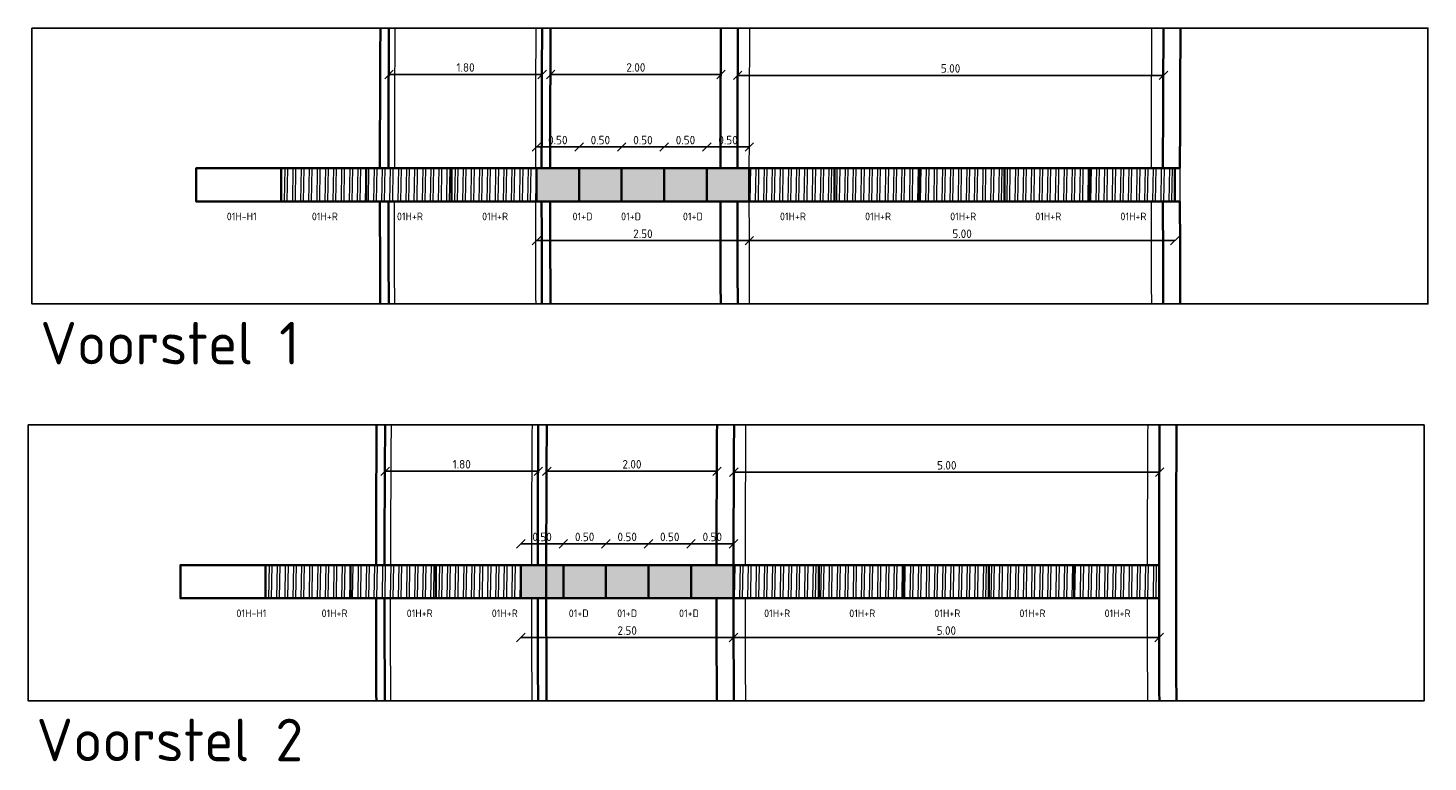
# Model space of a CAD drawing. Header units: metres. Extents: x 2158 to 2361, y 3646 to 3696.
# Tile 43 of 44: x 2344 to 2360, y 3678 to 3687. Entities that reach past the tile are written whole.
import ezdxf

# ---------------------------------------------------------------- set-up
doc = ezdxf.new("R2010")
doc.units = ezdxf.units.M
doc.header["$LTSCALE"] = 5
doc.linetypes.add('ACAD_ISO04W100', pattern=[30, 24, -3, 0, -3])
doc.linetypes.add('ACAD_ISO08W100', pattern=[36, 24, -3, 6, -3])
for name, color, linetype, lineweight in [('N-WE-RI-HWA_GOOT_LIJNGOOT-G gesloten', 1, 'Continuous', 35), ('N-WE-RI-HWA_GOOT_LIJNGOOT-rooster-V', 253, 'Continuous', 18), ('N-WE-RI-HWA_GOOT_LIJNGOOT-V gesloten', 253, 'Continuous', 18), ('N-WE-RI-HWA_GOOT_ROOSTERGOOT-T18', 10, 'Continuous', 18), ('N-WE-VH-KANTOPSLUITING-G', 3, 'Continuous', 35), ('N-WE-VH-KANTVERHARDING_BSS_LANGS_BAND_DUBBELE_STREKLAAG-G', 10, 'ACAD_ISO08W100', 18), ('N-WE-VH-KANTVERHARDING_SBS_A_ENKELE_STREKLAAG-G', 10, 'ACAD_ISO04W100', 13)]:
    doc.layers.add(name, color=color, linetype=linetype, lineweight=lineweight)
doc.layers.add('TM00_MAATVOERING', color=1, linetype='Continuous')
doc.styles.add('NLCS-ISO', font='NLCS-ISO.ttf')
doc.styles.add('NLCS-ISO-M50-T18', font='NLCS-ISO.ttf', dxfattribs={"height": 0.09})
doc.dimstyles.new('NLCS RODOR-DIM-050', dxfattribs={"dimscale": 0.05, "dimtxt": 2, "dimasz": 2, "dimexe": 1.25, "dimexo": 0.625, "dimtad": 1, "dimzin": 1, "dimdsep": 46, "dimtxsty": 'NLCS-ISO', "dimblk": 'OBLIQUE', "dimcen": 0, "dimse1": 1, "dimse2": 1, "dimclrd": 256, "dimclre": 1, "dimclrt": 256, "dimadec": 0, "dimazin": 0, "dimtfac": 1, "dimtmove": 2, "dimatfit": 3, "dimfxl": 1, "dimtolj": 1, "dimtzin": 0, "dimlwd": -1, "dimlwe": -1, "dimarcsym": 0})
pattern_1 = [(88.993762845, (-5430.38144, -488505.631765), (-0.095235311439, 0.001672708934), []), (88.993762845, (-5430.34913, -488505.60058), (-0.095235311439, 0.001672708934), [])]
pattern_2 = [(88.993762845, (-5430.56652, -488510.29301), (-0.095235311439, 0.001672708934), []), (88.993762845, (-5430.53422, -488510.26182), (-0.095235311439, 0.001672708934), [])]

# ---------------------------------------------------------------- blocks, each defined once
blk = doc.blocks.new('_Oblique')
at = {"color": 0, "linetype": 'ByBlock', "lineweight": -2}
blk.add_line((-0.5, -0.5), (0.5, 0.5), dxfattribs=at)
blk = doc.blocks.new('*D71')
at = {"layer": 'Defpoints', "color": 0, "transparency": 16777216}
for p in [(2349.977, 3686.605), (2351.978, 3686.605), (2351.978, 3686.06)]:
    blk.add_point(p, dxfattribs=at)
at = {"layer": 'TM00_MAATVOERING', "transparency": 16777216}
blk.add_line((2349.977, 3686.06), (2351.978, 3686.06), dxfattribs=at)
at = {"layer": 'TM00_MAATVOERING', "transparency": 16777216, "xscale": 0.1, "yscale": 0.1, "zscale": 0.1, "rotation": 180}
blk.add_blockref('_Oblique', (2349.977, 3686.06), dxfattribs=at)
at = {"layer": 'TM00_MAATVOERING', "transparency": 16777216, "xscale": 0.1, "yscale": 0.1, "zscale": 0.1}
blk.add_blockref('_Oblique', (2351.978, 3686.06), dxfattribs=at)
at = {"layer": 'TM00_MAATVOERING', "transparency": 16777216, "insert": (2350.978, 3686.142), "char_height": 0.1, "attachment_point": 5, "style": 'NLCS-ISO'}
blk.add_mtext('\\A1;2.00', dxfattribs=at)
blk = doc.blocks.new('*D70')
at = {"layer": 'Defpoints', "color": 0, "transparency": 16777216}
for p in [(2352.174, 3686.594), (2357.178, 3686.605), (2357.178, 3686.049)]:
    blk.add_point(p, dxfattribs=at)
at = {"layer": 'TM00_MAATVOERING', "transparency": 16777216}
blk.add_line((2352.174, 3686.049), (2357.178, 3686.049), dxfattribs=at)
at = {"layer": 'TM00_MAATVOERING', "transparency": 16777216, "xscale": 0.1, "yscale": 0.1, "zscale": 0.1, "rotation": 180}
blk.add_blockref('_Oblique', (2352.174, 3686.049), dxfattribs=at)
at = {"layer": 'TM00_MAATVOERING', "transparency": 16777216, "xscale": 0.1, "yscale": 0.1, "zscale": 0.1}
blk.add_blockref('_Oblique', (2357.178, 3686.049), dxfattribs=at)
at = {"layer": 'TM00_MAATVOERING', "transparency": 16777216, "insert": (2354.676, 3686.131), "char_height": 0.1, "attachment_point": 5, "style": 'NLCS-ISO'}
blk.add_mtext('\\A1;5.00', dxfattribs=at)
blk = doc.blocks.new('*D72')
at = {"layer": 'Defpoints', "color": 0, "transparency": 16777216}
for p in [(2349.932, 3681.944), (2351.932, 3681.944), (2351.932, 3681.399)]:
    blk.add_point(p, dxfattribs=at)
at = {"layer": 'TM00_MAATVOERING', "transparency": 16777216}
blk.add_line((2349.932, 3681.399), (2351.932, 3681.399), dxfattribs=at)
at = {"layer": 'TM00_MAATVOERING', "transparency": 16777216, "xscale": 0.1, "yscale": 0.1, "zscale": 0.1, "rotation": 180}
blk.add_blockref('_Oblique', (2349.932, 3681.399), dxfattribs=at)
at = {"layer": 'TM00_MAATVOERING', "transparency": 16777216, "xscale": 0.1, "yscale": 0.1, "zscale": 0.1}
blk.add_blockref('_Oblique', (2351.932, 3681.399), dxfattribs=at)
at = {"layer": 'TM00_MAATVOERING', "transparency": 16777216, "insert": (2350.932, 3681.481), "char_height": 0.1, "attachment_point": 5, "style": 'NLCS-ISO'}
blk.add_mtext('\\A1;2.00', dxfattribs=at)
blk = doc.blocks.new('*D73')
at = {"layer": 'Defpoints', "color": 0, "transparency": 16777216}
for p in [(2352.129, 3681.933), (2357.132, 3681.944), (2357.132, 3681.388)]:
    blk.add_point(p, dxfattribs=at)
at = {"layer": 'TM00_MAATVOERING', "transparency": 16777216}
blk.add_line((2352.129, 3681.388), (2357.132, 3681.388), dxfattribs=at)
at = {"layer": 'TM00_MAATVOERING', "transparency": 16777216, "xscale": 0.1, "yscale": 0.1, "zscale": 0.1, "rotation": 180}
blk.add_blockref('_Oblique', (2352.129, 3681.388), dxfattribs=at)
at = {"layer": 'TM00_MAATVOERING', "transparency": 16777216, "xscale": 0.1, "yscale": 0.1, "zscale": 0.1}
blk.add_blockref('_Oblique', (2357.132, 3681.388), dxfattribs=at)
at = {"layer": 'TM00_MAATVOERING', "transparency": 16777216, "insert": (2354.631, 3681.469), "char_height": 0.1, "attachment_point": 5, "style": 'NLCS-ISO'}
blk.add_mtext('\\A1;5.00', dxfattribs=at)
blk = doc.blocks.new('*D75')
at = {"layer": 'Defpoints', "color": 0, "transparency": 16777216}
for p in [(2348.077, 3686.605), (2349.877, 3686.49), (2349.877, 3686.06)]:
    blk.add_point(p, dxfattribs=at)
at = {"layer": 'TM00_MAATVOERING', "transparency": 16777216}
blk.add_line((2348.077, 3686.06), (2349.877, 3686.06), dxfattribs=at)
at = {"layer": 'TM00_MAATVOERING', "transparency": 16777216, "xscale": 0.1, "yscale": 0.1, "zscale": 0.1, "rotation": 180}
blk.add_blockref('_Oblique', (2348.077, 3686.06), dxfattribs=at)
at = {"layer": 'TM00_MAATVOERING', "transparency": 16777216, "xscale": 0.1, "yscale": 0.1, "zscale": 0.1}
blk.add_blockref('_Oblique', (2349.877, 3686.06), dxfattribs=at)
at = {"layer": 'TM00_MAATVOERING', "transparency": 16777216, "insert": (2348.977, 3686.142), "char_height": 0.1, "attachment_point": 5, "style": 'NLCS-ISO'}
blk.add_mtext('\\A1;1.80', dxfattribs=at)
blk = doc.blocks.new('*D76')
at = {"layer": 'Defpoints', "color": 0, "transparency": 16777216}
for p in [(2348.032, 3681.944), (2349.832, 3681.829), (2349.832, 3681.399)]:
    blk.add_point(p, dxfattribs=at)
at = {"layer": 'TM00_MAATVOERING', "transparency": 16777216}
blk.add_line((2348.032, 3681.399), (2349.832, 3681.399), dxfattribs=at)
at = {"layer": 'TM00_MAATVOERING', "transparency": 16777216, "xscale": 0.1, "yscale": 0.1, "zscale": 0.1, "rotation": 180}
blk.add_blockref('_Oblique', (2348.032, 3681.399), dxfattribs=at)
at = {"layer": 'TM00_MAATVOERING', "transparency": 16777216, "xscale": 0.1, "yscale": 0.1, "zscale": 0.1}
blk.add_blockref('_Oblique', (2349.832, 3681.399), dxfattribs=at)
at = {"layer": 'TM00_MAATVOERING', "transparency": 16777216, "insert": (2348.932, 3681.481), "char_height": 0.1, "attachment_point": 5, "style": 'NLCS-ISO'}
blk.add_mtext('\\A1;1.80', dxfattribs=at)
blk = doc.blocks.new('*D79')
at = {"layer": 'Defpoints', "color": 0, "transparency": 16777216}
for p in [(2349.811, 3684.568), (2352.311, 3684.568), (2352.311, 3684.108)]:
    blk.add_point(p, dxfattribs=at)
at = {"layer": 'TM00_MAATVOERING', "transparency": 16777216}
blk.add_line((2349.811, 3684.108), (2352.311, 3684.108), dxfattribs=at)
at = {"layer": 'TM00_MAATVOERING', "transparency": 16777216, "xscale": 0.1, "yscale": 0.1, "zscale": 0.1, "rotation": 180}
blk.add_blockref('_Oblique', (2349.811, 3684.108), dxfattribs=at)
at = {"layer": 'TM00_MAATVOERING', "transparency": 16777216, "xscale": 0.1, "yscale": 0.1, "zscale": 0.1}
blk.add_blockref('_Oblique', (2352.311, 3684.108), dxfattribs=at)
at = {"layer": 'TM00_MAATVOERING', "transparency": 16777216, "insert": (2351.061, 3684.189), "char_height": 0.1, "attachment_point": 5, "style": 'NLCS-ISO'}
blk.add_mtext('\\A1;2.50', dxfattribs=at)
blk = doc.blocks.new('*D80')
at = {"layer": 'Defpoints', "color": 0, "transparency": 16777216}
for p in [(2352.311, 3684.568), (2357.311, 3684.568), (2357.311, 3684.108)]:
    blk.add_point(p, dxfattribs=at)
at = {"layer": 'TM00_MAATVOERING', "transparency": 16777216}
blk.add_line((2352.311, 3684.108), (2357.311, 3684.108), dxfattribs=at)
at = {"layer": 'TM00_MAATVOERING', "transparency": 16777216, "xscale": 0.1, "yscale": 0.1, "zscale": 0.1, "rotation": 180}
blk.add_blockref('_Oblique', (2352.311, 3684.108), dxfattribs=at)
at = {"layer": 'TM00_MAATVOERING', "transparency": 16777216, "xscale": 0.1, "yscale": 0.1, "zscale": 0.1}
blk.add_blockref('_Oblique', (2357.311, 3684.108), dxfattribs=at)
at = {"layer": 'TM00_MAATVOERING', "transparency": 16777216, "insert": (2354.811, 3684.189), "char_height": 0.1, "attachment_point": 5, "style": 'NLCS-ISO'}
blk.add_mtext('\\A1;5.00', dxfattribs=at)
blk = doc.blocks.new('*D81')
at = {"layer": 'Defpoints', "color": 0, "transparency": 16777216}
for p in [(2349.626, 3679.907), (2352.126, 3679.907), (2352.126, 3679.447)]:
    blk.add_point(p, dxfattribs=at)
at = {"layer": 'TM00_MAATVOERING', "transparency": 16777216}
blk.add_line((2349.626, 3679.447), (2352.126, 3679.447), dxfattribs=at)
at = {"layer": 'TM00_MAATVOERING', "transparency": 16777216, "xscale": 0.1, "yscale": 0.1, "zscale": 0.1, "rotation": 180}
blk.add_blockref('_Oblique', (2349.626, 3679.447), dxfattribs=at)
at = {"layer": 'TM00_MAATVOERING', "transparency": 16777216, "xscale": 0.1, "yscale": 0.1, "zscale": 0.1}
blk.add_blockref('_Oblique', (2352.126, 3679.447), dxfattribs=at)
at = {"layer": 'TM00_MAATVOERING', "transparency": 16777216, "insert": (2350.876, 3679.528), "char_height": 0.1, "attachment_point": 5, "style": 'NLCS-ISO'}
blk.add_mtext('\\A1;2.50', dxfattribs=at)
blk = doc.blocks.new('*D82')
at = {"layer": 'Defpoints', "color": 0, "transparency": 16777216}
for p in [(2352.126, 3679.907), (2357.126, 3679.907), (2357.126, 3679.447)]:
    blk.add_point(p, dxfattribs=at)
at = {"layer": 'TM00_MAATVOERING', "transparency": 16777216}
blk.add_line((2352.126, 3679.447), (2357.126, 3679.447), dxfattribs=at)
at = {"layer": 'TM00_MAATVOERING', "transparency": 16777216, "xscale": 0.1, "yscale": 0.1, "zscale": 0.1, "rotation": 180}
blk.add_blockref('_Oblique', (2352.126, 3679.447), dxfattribs=at)
at = {"layer": 'TM00_MAATVOERING', "transparency": 16777216, "xscale": 0.1, "yscale": 0.1, "zscale": 0.1}
blk.add_blockref('_Oblique', (2357.126, 3679.447), dxfattribs=at)
at = {"layer": 'TM00_MAATVOERING', "transparency": 16777216, "insert": (2354.626, 3679.528), "char_height": 0.1, "attachment_point": 5, "style": 'NLCS-ISO'}
blk.add_mtext('\\A1;5.00', dxfattribs=at)
blk = doc.blocks.new('*D96')
at = {"layer": 'Defpoints', "color": 0, "transparency": 16777216}
for p in [(2352.311, 3685.208), (2351.811, 3684.958), (2352.311, 3684.958)]:
    blk.add_point(p, dxfattribs=at)
at = {"layer": 'TM00_MAATVOERING', "transparency": 16777216}
blk.add_line((2351.811, 3685.208), (2352.311, 3685.208), dxfattribs=at)
at = {"layer": 'TM00_MAATVOERING', "transparency": 16777216, "xscale": 0.1, "yscale": 0.1, "zscale": 0.1, "rotation": 180}
blk.add_blockref('_Oblique', (2351.811, 3685.208), dxfattribs=at)
at = {"layer": 'TM00_MAATVOERING', "transparency": 16777216, "xscale": 0.1, "yscale": 0.1, "zscale": 0.1}
blk.add_blockref('_Oblique', (2352.311, 3685.208), dxfattribs=at)
at = {"layer": 'TM00_MAATVOERING', "transparency": 16777216, "insert": (2352.061, 3685.289), "char_height": 0.1, "attachment_point": 5, "style": 'NLCS-ISO'}
blk.add_mtext('\\A1;0.50', dxfattribs=at)
blk = doc.blocks.new('*D97')
at = {"layer": 'Defpoints', "color": 0, "transparency": 16777216}
for p in [(2351.811, 3685.208), (2351.311, 3684.958), (2351.811, 3684.958)]:
    blk.add_point(p, dxfattribs=at)
at = {"layer": 'TM00_MAATVOERING', "transparency": 16777216}
blk.add_line((2351.311, 3685.208), (2351.811, 3685.208), dxfattribs=at)
at = {"layer": 'TM00_MAATVOERING', "transparency": 16777216, "xscale": 0.1, "yscale": 0.1, "zscale": 0.1, "rotation": 180}
blk.add_blockref('_Oblique', (2351.311, 3685.208), dxfattribs=at)
at = {"layer": 'TM00_MAATVOERING', "transparency": 16777216, "xscale": 0.1, "yscale": 0.1, "zscale": 0.1}
blk.add_blockref('_Oblique', (2351.811, 3685.208), dxfattribs=at)
at = {"layer": 'TM00_MAATVOERING', "transparency": 16777216, "insert": (2351.561, 3685.289), "char_height": 0.1, "attachment_point": 5, "style": 'NLCS-ISO'}
blk.add_mtext('\\A1;0.50', dxfattribs=at)
blk = doc.blocks.new('*D98')
at = {"layer": 'Defpoints', "color": 0, "transparency": 16777216}
for p in [(2351.311, 3685.208), (2350.811, 3684.958), (2351.311, 3684.958)]:
    blk.add_point(p, dxfattribs=at)
at = {"layer": 'TM00_MAATVOERING', "transparency": 16777216}
blk.add_line((2350.811, 3685.208), (2351.311, 3685.208), dxfattribs=at)
at = {"layer": 'TM00_MAATVOERING', "transparency": 16777216, "xscale": 0.1, "yscale": 0.1, "zscale": 0.1, "rotation": 180}
blk.add_blockref('_Oblique', (2350.811, 3685.208), dxfattribs=at)
at = {"layer": 'TM00_MAATVOERING', "transparency": 16777216, "xscale": 0.1, "yscale": 0.1, "zscale": 0.1}
blk.add_blockref('_Oblique', (2351.311, 3685.208), dxfattribs=at)
at = {"layer": 'TM00_MAATVOERING', "transparency": 16777216, "insert": (2351.061, 3685.289), "char_height": 0.1, "attachment_point": 5, "style": 'NLCS-ISO'}
blk.add_mtext('\\A1;0.50', dxfattribs=at)
blk = doc.blocks.new('*D99')
at = {"layer": 'Defpoints', "color": 0, "transparency": 16777216}
for p in [(2350.811, 3685.208), (2350.311, 3684.958), (2350.811, 3684.958)]:
    blk.add_point(p, dxfattribs=at)
at = {"layer": 'TM00_MAATVOERING', "transparency": 16777216}
blk.add_line((2350.311, 3685.208), (2350.811, 3685.208), dxfattribs=at)
at = {"layer": 'TM00_MAATVOERING', "transparency": 16777216, "xscale": 0.1, "yscale": 0.1, "zscale": 0.1, "rotation": 180}
blk.add_blockref('_Oblique', (2350.311, 3685.208), dxfattribs=at)
at = {"layer": 'TM00_MAATVOERING', "transparency": 16777216, "xscale": 0.1, "yscale": 0.1, "zscale": 0.1}
blk.add_blockref('_Oblique', (2350.811, 3685.208), dxfattribs=at)
at = {"layer": 'TM00_MAATVOERING', "transparency": 16777216, "insert": (2350.561, 3685.289), "char_height": 0.1, "attachment_point": 5, "style": 'NLCS-ISO'}
blk.add_mtext('\\A1;0.50', dxfattribs=at)
blk = doc.blocks.new('*D100')
at = {"layer": 'Defpoints', "color": 0, "transparency": 16777216}
for p in [(2350.311, 3685.208), (2349.811, 3684.958), (2350.311, 3684.958)]:
    blk.add_point(p, dxfattribs=at)
at = {"layer": 'TM00_MAATVOERING', "transparency": 16777216}
blk.add_line((2349.811, 3685.208), (2350.311, 3685.208), dxfattribs=at)
at = {"layer": 'TM00_MAATVOERING', "transparency": 16777216, "xscale": 0.1, "yscale": 0.1, "zscale": 0.1, "rotation": 180}
blk.add_blockref('_Oblique', (2349.811, 3685.208), dxfattribs=at)
at = {"layer": 'TM00_MAATVOERING', "transparency": 16777216, "xscale": 0.1, "yscale": 0.1, "zscale": 0.1}
blk.add_blockref('_Oblique', (2350.311, 3685.208), dxfattribs=at)
at = {"layer": 'TM00_MAATVOERING', "transparency": 16777216, "insert": (2350.061, 3685.289), "char_height": 0.1, "attachment_point": 5, "style": 'NLCS-ISO'}
blk.add_mtext('\\A1;0.50', dxfattribs=at)
blk = doc.blocks.new('*D101')
at = {"layer": 'Defpoints', "color": 0, "transparency": 16777216}
for p in [(2352.126, 3680.547), (2351.626, 3680.297), (2352.126, 3680.297)]:
    blk.add_point(p, dxfattribs=at)
at = {"layer": 'TM00_MAATVOERING', "transparency": 16777216}
blk.add_line((2351.626, 3680.547), (2352.126, 3680.547), dxfattribs=at)
at = {"layer": 'TM00_MAATVOERING', "transparency": 16777216, "xscale": 0.1, "yscale": 0.1, "zscale": 0.1, "rotation": 180}
blk.add_blockref('_Oblique', (2351.626, 3680.547), dxfattribs=at)
at = {"layer": 'TM00_MAATVOERING', "transparency": 16777216, "xscale": 0.1, "yscale": 0.1, "zscale": 0.1}
blk.add_blockref('_Oblique', (2352.126, 3680.547), dxfattribs=at)
at = {"layer": 'TM00_MAATVOERING', "transparency": 16777216, "insert": (2351.876, 3680.628), "char_height": 0.1, "attachment_point": 5, "style": 'NLCS-ISO'}
blk.add_mtext('\\A1;0.50', dxfattribs=at)
blk = doc.blocks.new('*D102')
at = {"layer": 'Defpoints', "color": 0, "transparency": 16777216}
for p in [(2351.626, 3680.547), (2351.126, 3680.297), (2351.626, 3680.297)]:
    blk.add_point(p, dxfattribs=at)
at = {"layer": 'TM00_MAATVOERING', "transparency": 16777216}
blk.add_line((2351.126, 3680.547), (2351.626, 3680.547), dxfattribs=at)
at = {"layer": 'TM00_MAATVOERING', "transparency": 16777216, "xscale": 0.1, "yscale": 0.1, "zscale": 0.1, "rotation": 180}
blk.add_blockref('_Oblique', (2351.126, 3680.547), dxfattribs=at)
at = {"layer": 'TM00_MAATVOERING', "transparency": 16777216, "xscale": 0.1, "yscale": 0.1, "zscale": 0.1}
blk.add_blockref('_Oblique', (2351.626, 3680.547), dxfattribs=at)
at = {"layer": 'TM00_MAATVOERING', "transparency": 16777216, "insert": (2351.376, 3680.628), "char_height": 0.1, "attachment_point": 5, "style": 'NLCS-ISO'}
blk.add_mtext('\\A1;0.50', dxfattribs=at)
blk = doc.blocks.new('*D103')
at = {"layer": 'Defpoints', "color": 0, "transparency": 16777216}
for p in [(2351.126, 3680.547), (2350.626, 3680.297), (2351.126, 3680.297)]:
    blk.add_point(p, dxfattribs=at)
at = {"layer": 'TM00_MAATVOERING', "transparency": 16777216}
blk.add_line((2350.626, 3680.547), (2351.126, 3680.547), dxfattribs=at)
at = {"layer": 'TM00_MAATVOERING', "transparency": 16777216, "xscale": 0.1, "yscale": 0.1, "zscale": 0.1, "rotation": 180}
blk.add_blockref('_Oblique', (2350.626, 3680.547), dxfattribs=at)
at = {"layer": 'TM00_MAATVOERING', "transparency": 16777216, "xscale": 0.1, "yscale": 0.1, "zscale": 0.1}
blk.add_blockref('_Oblique', (2351.126, 3680.547), dxfattribs=at)
at = {"layer": 'TM00_MAATVOERING', "transparency": 16777216, "insert": (2350.876, 3680.628), "char_height": 0.1, "attachment_point": 5, "style": 'NLCS-ISO'}
blk.add_mtext('\\A1;0.50', dxfattribs=at)
blk = doc.blocks.new('*D104')
at = {"layer": 'Defpoints', "color": 0, "transparency": 16777216}
for p in [(2350.626, 3680.547), (2350.126, 3680.297), (2350.626, 3680.297)]:
    blk.add_point(p, dxfattribs=at)
at = {"layer": 'TM00_MAATVOERING', "transparency": 16777216}
blk.add_line((2350.126, 3680.547), (2350.626, 3680.547), dxfattribs=at)
at = {"layer": 'TM00_MAATVOERING', "transparency": 16777216, "xscale": 0.1, "yscale": 0.1, "zscale": 0.1, "rotation": 180}
blk.add_blockref('_Oblique', (2350.126, 3680.547), dxfattribs=at)
at = {"layer": 'TM00_MAATVOERING', "transparency": 16777216, "xscale": 0.1, "yscale": 0.1, "zscale": 0.1}
blk.add_blockref('_Oblique', (2350.626, 3680.547), dxfattribs=at)
at = {"layer": 'TM00_MAATVOERING', "transparency": 16777216, "insert": (2350.376, 3680.628), "char_height": 0.1, "attachment_point": 5, "style": 'NLCS-ISO'}
blk.add_mtext('\\A1;0.50', dxfattribs=at)
blk = doc.blocks.new('*D105')
at = {"layer": 'Defpoints', "color": 0, "transparency": 16777216}
for p in [(2350.126, 3680.547), (2349.626, 3680.297), (2350.126, 3680.297)]:
    blk.add_point(p, dxfattribs=at)
at = {"layer": 'TM00_MAATVOERING', "transparency": 16777216}
blk.add_line((2349.626, 3680.547), (2350.126, 3680.547), dxfattribs=at)
at = {"layer": 'TM00_MAATVOERING', "transparency": 16777216, "xscale": 0.1, "yscale": 0.1, "zscale": 0.1, "rotation": 180}
blk.add_blockref('_Oblique', (2349.626, 3680.547), dxfattribs=at)
at = {"layer": 'TM00_MAATVOERING', "transparency": 16777216, "xscale": 0.1, "yscale": 0.1, "zscale": 0.1}
blk.add_blockref('_Oblique', (2350.126, 3680.547), dxfattribs=at)
at = {"layer": 'TM00_MAATVOERING', "transparency": 16777216, "insert": (2349.876, 3680.628), "char_height": 0.1, "attachment_point": 5, "style": 'NLCS-ISO'}
blk.add_mtext('\\A1;0.50', dxfattribs=at)

msp = doc.modelspace()

# ---------------------------------------------------------------- hatches: boundary and pattern name
at = {"layer": 'N-WE-RI-HWA_GOOT_LIJNGOOT-rooster-V'}
h = msp.add_hatch(dxfattribs=at)
h.set_pattern_fill('ANSI32', color=256, scale=0.01, angle=43.9938)
h.set_pattern_definition(pattern_1)
h.paths.add_polyline_path([(2346.811, 3684.958), (2346.811, 3684.568), (2347.811, 3684.568), (2347.811, 3684.958)])
h = msp.add_hatch(dxfattribs=at)
h.set_pattern_fill('ANSI32', color=256, scale=0.01, angle=43.9938)
h.set_pattern_definition(pattern_1)
h.paths.add_polyline_path([(2347.811, 3684.958), (2347.811, 3684.568), (2348.811, 3684.568), (2348.811, 3684.958)])
h.paths.add_polyline_path([(2348.811, 3684.958), (2348.811, 3684.568), (2349.811, 3684.568), (2349.811, 3684.958)])
h = msp.add_hatch(dxfattribs=at)
h.set_pattern_fill('ANSI32', color=256, scale=0.01, angle=43.9938)
h.set_pattern_definition([(88.993762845, (-5430.18144, -488505.631765), (-0.095235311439, 0.001672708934), []), (88.993762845, (-5430.14913, -488505.60058), (-0.095235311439, 0.001672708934), [])])
h.paths.add_polyline_path([(2356.311, 3684.958), (2356.311, 3684.568), (2357.311, 3684.568), (2357.311, 3684.958)])
h.paths.add_polyline_path([(2355.311, 3684.958), (2355.311, 3684.568), (2356.311, 3684.568), (2356.311, 3684.958)])
h.paths.add_polyline_path([(2353.311, 3684.958), (2353.311, 3684.568), (2354.311, 3684.568), (2354.311, 3684.958)])
h.paths.add_polyline_path([(2353.311, 3684.958), (2352.311, 3684.958), (2352.311, 3684.568), (2353.311, 3684.568)])
h.paths.add_polyline_path([(2355.311, 3684.958), (2354.311, 3684.958), (2354.311, 3684.568), (2355.311, 3684.568)])
h = msp.add_hatch(dxfattribs=at)
h.set_pattern_fill('ANSI32', color=256, scale=0.01, angle=43.9938)
h.set_pattern_definition(pattern_2)
h.paths.add_polyline_path([(2346.626, 3680.297), (2346.626, 3679.907), (2347.626, 3679.907), (2347.626, 3680.297)])
h = msp.add_hatch(dxfattribs=at)
h.set_pattern_fill('ANSI32', color=256, scale=0.01, angle=43.9938)
h.set_pattern_definition(pattern_2)
h.paths.add_polyline_path([(2347.626, 3680.297), (2347.626, 3679.907), (2348.626, 3679.907), (2348.626, 3680.297)])
h.paths.add_polyline_path([(2348.626, 3680.297), (2348.626, 3679.907), (2349.626, 3679.907), (2349.626, 3680.297)])
h = msp.add_hatch(dxfattribs=at)
h.set_pattern_fill('ANSI32', color=256, scale=0.01, angle=43.9938)
h.set_pattern_definition([(88.993762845, (-5430.36705, -488510.29301), (-0.095235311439, 0.001672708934), []), (88.993762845, (-5430.334745, -488510.26182), (-0.095235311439, 0.001672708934), [])])
h.paths.add_polyline_path([(2356.126, 3680.297), (2356.126, 3679.907), (2357.126, 3679.907), (2357.126, 3680.297)])
h.paths.add_polyline_path([(2355.126, 3680.297), (2355.126, 3679.907), (2356.126, 3679.907), (2356.126, 3680.297)])
h.paths.add_polyline_path([(2353.126, 3680.297), (2353.126, 3679.907), (2354.126, 3679.907), (2354.126, 3680.297)])
h.paths.add_polyline_path([(2353.126, 3680.297), (2352.126, 3680.297), (2352.126, 3679.907), (2353.126, 3679.907)])
h.paths.add_polyline_path([(2355.126, 3680.297), (2354.126, 3680.297), (2354.126, 3679.907), (2355.126, 3679.907)])

# ---------------------------------------------------------------- linework, layer by layer
for points in [[(2343.882, 3686.605), (2360.285, 3686.605), (2360.285, 3683.364), (2343.882, 3683.364)], [(2343.836, 3681.944), (2360.24, 3681.944), (2360.24, 3678.703), (2343.836, 3678.703)]]:
    msp.add_lwpolyline(points, close=True)
at = {"layer": 'N-WE-RI-HWA_GOOT_LIJNGOOT-G gesloten'}
for points in [[(2349.811, 3684.568), (2345.811, 3684.568), (2345.811, 3684.958), (2349.811, 3684.958)], [(2346.811, 3684.568), (2346.811, 3684.958)], [(2347.811, 3684.568), (2347.811, 3684.958)], [(2348.811, 3684.568), (2348.811, 3684.958)], [(2349.811, 3684.568), (2349.811, 3684.958)], [(2352.311, 3684.958), (2357.311, 3684.958)], [(2353.311, 3684.568), (2353.311, 3684.958)], [(2354.311, 3684.568), (2354.311, 3684.958)], [(2355.311, 3684.568), (2355.311, 3684.958)], [(2356.311, 3684.568), (2356.311, 3684.958)], [(2357.311, 3684.568), (2357.311, 3684.958)], [(2357.311, 3684.568), (2352.311, 3684.568)], [(2349.626, 3679.907), (2345.626, 3679.907), (2345.626, 3680.297), (2349.626, 3680.297)], [(2346.626, 3679.907), (2346.626, 3680.297)], [(2347.626, 3679.907), (2347.626, 3680.297)], [(2348.626, 3679.907), (2348.626, 3680.297)], [(2352.126, 3680.297), (2357.126, 3680.297)], [(2353.126, 3679.907), (2353.126, 3680.297)], [(2354.126, 3679.907), (2354.126, 3680.297)], [(2355.126, 3679.907), (2355.126, 3680.297)], [(2356.126, 3679.907), (2356.126, 3680.297)], [(2357.126, 3679.907), (2357.126, 3680.297)], [(2357.126, 3679.907), (2352.126, 3679.907)]]:
    msp.add_lwpolyline(points, dxfattribs=at)
for points in [[(2349.811, 3684.958), (2349.811, 3684.568), (2350.311, 3684.568), (2350.311, 3684.958)], [(2350.311, 3684.958), (2350.311, 3684.568), (2350.811, 3684.568), (2350.811, 3684.958)], [(2350.811, 3684.958), (2350.811, 3684.568), (2351.311, 3684.568), (2351.311, 3684.958)], [(2351.311, 3684.958), (2351.311, 3684.568), (2351.811, 3684.568), (2351.811, 3684.958)], [(2351.811, 3684.958), (2351.811, 3684.568), (2352.311, 3684.568), (2352.311, 3684.958)], [(2349.626, 3680.297), (2349.626, 3679.907), (2350.126, 3679.907), (2350.126, 3680.297)], [(2350.126, 3680.297), (2350.126, 3679.907), (2350.626, 3679.907), (2350.626, 3680.297)], [(2350.626, 3680.297), (2350.626, 3679.907), (2351.126, 3679.907), (2351.126, 3680.297)], [(2351.126, 3680.297), (2351.126, 3679.907), (2351.626, 3679.907), (2351.626, 3680.297)], [(2351.626, 3680.297), (2351.626, 3679.907), (2352.126, 3679.907), (2352.126, 3680.297)]]:
    msp.add_lwpolyline(points, close=True, dxfattribs=at)
at = {"layer": 'N-WE-RI-HWA_GOOT_LIJNGOOT-V gesloten'}
for points in [[(2349.811, 3684.958), (2349.811, 3684.568), (2352.311, 3684.958), (2352.311, 3684.568)], [(2349.626, 3680.297), (2349.626, 3679.907), (2352.126, 3680.297), (2352.126, 3679.907)]]:
    msp.add_solid(points, dxfattribs=at)
at = {"layer": 'N-WE-VH-KANTOPSLUITING-G'}
for points in [[(2347.971, 3684.958, -0.001597), (2347.977, 3686.605, -0.001597)], [(2349.977, 3686.605, 0.001609), (2349.971, 3684.958, 0.001609)], [(2357.378, 3686.605, 0.001665), (2357.371, 3684.958, 0.001665)], [(2347.971, 3684.568, 0.001167), (2347.975, 3683.364, 0.001167)], [(2349.971, 3684.568, 0.001175), (2349.975, 3683.364)], [(2357.371, 3684.568, 0.001217), (2357.375, 3683.364)], [(2347.925, 3680.297, -0.001597), (2347.932, 3681.944, -0.001597)], [(2349.932, 3681.944, 0.003165), (2349.929, 3678.703)], [(2357.332, 3681.944, 0.003277), (2357.329, 3678.703)], [(2347.925, 3679.907, 0.001167), (2347.929, 3678.703, 0.001167)]]:
    msp.add_lwpolyline(points, format="xyb", dxfattribs=at)
at = {"layer": 'N-WE-VH-KANTOPSLUITING-G', "flags": 128}
for points in [[(2348.077, 3686.605, 0.001597), (2348.071, 3684.958, 0.001597)], [(2349.877, 3686.605, 0.001608), (2349.871, 3684.958, 0.001608)], [(2351.971, 3684.958, -0.00163), (2351.978, 3686.605)], [(2352.171, 3684.958, -0.001631), (2352.178, 3686.605)], [(2357.178, 3686.605, 0.001664), (2357.171, 3684.958, 0.001664)], [(2348.075, 3683.364, -0.001167), (2348.071, 3684.568)], [(2349.871, 3684.568, 0.001175), (2349.875, 3683.364)], [(2351.975, 3683.364, -0.001191), (2351.971, 3684.568, -0.001191)], [(2352.175, 3683.364, -0.001191), (2352.171, 3684.568, -0.001191)], [(2357.171, 3684.568, 0.001216), (2357.175, 3683.364)], [(2348.032, 3681.944, 0.001597), (2348.025, 3680.297, 0.001597)], [(2349.832, 3681.944, 0.001608), (2349.825, 3680.297, 0.001608)], [(2351.926, 3680.297, -0.00163), (2351.932, 3681.944)], [(2352.126, 3680.297, -0.001631), (2352.132, 3681.944)], [(2357.132, 3681.944, 0.003274), (2357.129, 3678.703)], [(2348.029, 3678.703, -0.001167), (2348.025, 3679.907)], [(2349.826, 3679.907, 0.001175), (2349.829, 3678.703)], [(2351.929, 3678.702, -0.001191), (2351.926, 3679.907, -0.001191)], [(2352.129, 3678.703, -0.001191), (2352.126, 3679.907, -0.001191)]]:
    msp.add_lwpolyline(points, format="xyb", dxfattribs=at)
at = {"layer": 'N-WE-VH-KANTOPSLUITING-G'}
for points in [[(2357.171, 3684.958), (2357.371, 3684.958)], [(2357.171, 3684.568), (2357.371, 3684.568)]]:
    msp.add_lwpolyline(points, dxfattribs=at)
at = {"layer": 'N-WE-VH-KANTVERHARDING_BSS_LANGS_BAND_DUBBELE_STREKLAAG-G', "ltscale": 0.2, "flags": 128}
for points in [[(2352.311, 3684.958, -0.001631), (2352.318, 3686.604)], [(2357.038, 3686.605, 0.001663), (2357.031, 3684.958, 0.001663)], [(2352.315, 3683.365, -0.001191), (2352.311, 3684.568, -0.001191)], [(2357.031, 3684.568, 0.001215), (2357.035, 3683.364)], [(2352.266, 3680.297, -0.001631), (2352.272, 3681.943)], [(2356.992, 3681.944, 0.001663), (2356.986, 3680.297, 0.001663)], [(2352.269, 3678.704, -0.001191), (2352.266, 3679.907, -0.001191)], [(2356.986, 3679.907, 0.001215), (2356.989, 3678.703)]]:
    msp.add_lwpolyline(points, format="xyb", dxfattribs=at)
msp.add_lwpolyline([(2357.311, 3684.958), (2357.371, 3684.958), (2357.371, 3684.568), (2357.311, 3684.568)], close=True, dxfattribs=at)
at = {"layer": 'N-WE-VH-KANTVERHARDING_SBS_A_ENKELE_STREKLAAG-G', "ltscale": 0.1, "flags": 128}
for points in [[(2348.147, 3686.605, 0.001597), (2348.141, 3684.958, 0.001597)], [(2349.801, 3684.958, -0.001608), (2349.807, 3686.605)], [(2348.145, 3683.364, -0.001167), (2348.141, 3684.568)], [(2349.805, 3683.364, -0.001175), (2349.801, 3684.568, -0.001175)], [(2348.102, 3681.944, 0.001597), (2348.095, 3680.297, 0.001597)], [(2349.755, 3680.297, -0.001608), (2349.762, 3681.944)], [(2348.099, 3678.703, -0.001167), (2348.095, 3679.907)], [(2349.759, 3678.703, -0.001175), (2349.756, 3679.907, -0.001175)]]:
    msp.add_lwpolyline(points, format="xyb", dxfattribs=at)

# ---------------------------------------------------------------- texts
at = {"layer": 'N-WE-RI-HWA_GOOT_ROOSTERGOOT-T18', "style": 'NLCS-ISO-M50-T18'}
for s, height, p in [('01H-H1', 0.09, (2346.171, 3684.347)), ('01H+R', 0.09, (2347.171, 3684.347)), ('01H+R', 0.09, (2348.171, 3684.347)), ('01H+R', 0.09, (2349.171, 3684.347)), ('01+D', 0.09, (2350.234, 3684.347)), ('01+D', 0.09, (2350.804, 3684.347)), ('01+D', 0.09, (2351.531, 3684.347)), ('01H+R', 0.09, (2352.671, 3684.347)), ('01H+R', 0.09, (2353.671, 3684.347)), ('01H+R', 0.09, (2354.671, 3684.347)), ('01H+R', 0.09, (2355.671, 3684.347)), ('01H+R', 0.09, (2356.671, 3684.347)), ('Voorstel 1', 0.5, (2343.981, 3682.654)), ('01H-H1', 0.09, (2346.285, 3679.686)), ('01H+R', 0.09, (2347.285, 3679.686)), ('01H+R', 0.09, (2348.285, 3679.686)), ('01H+R', 0.09, (2349.285, 3679.686)), ('01+D', 0.09, (2350.189, 3679.686)), ('01+D', 0.09, (2350.758, 3679.686)), ('01+D', 0.09, (2351.485, 3679.686)), ('01H+R', 0.09, (2352.485, 3679.686)), ('01H+R', 0.09, (2353.485, 3679.686)), ('01H+R', 0.09, (2354.485, 3679.686)), ('01H+R', 0.09, (2355.485, 3679.686)), ('01H+R', 0.09, (2356.485, 3679.686)), ('Voorstel 2', 0.5, (2343.936, 3677.993))]:
    msp.add_text(s, height=height, dxfattribs=at).set_placement(p)

# ---------------------------------------------------------------- dimensions: what is measured, and where the dimension line sits
at = {"layer": 'TM00_MAATVOERING'}
for base, p1, p2, picture, middle in [((2349.877, 3686.06), (2348.077, 3686.605), (2349.877, 3686.49), '*D75', (2348.977, 3686.142)), ((2351.978, 3686.06), (2349.977, 3686.605), (2351.978, 3686.605), '*D71', (2350.978, 3686.142)), ((2357.178, 3686.049), (2352.174, 3686.594), (2357.178, 3686.605), '*D70', (2354.676, 3686.131)), ((2350.311, 3685.208), (2349.811, 3684.958), (2350.311, 3684.958), '*D100', (2350.061, 3685.289)), ((2350.811, 3685.208), (2350.311, 3684.958), (2350.811, 3684.958), '*D99', (2350.561, 3685.289)), ((2351.311, 3685.208), (2350.811, 3684.958), (2351.311, 3684.958), '*D98', (2351.061, 3685.289)), ((2351.811, 3685.208), (2351.311, 3684.958), (2351.811, 3684.958), '*D97', (2351.561, 3685.289)), ((2352.311, 3685.208), (2351.811, 3684.958), (2352.311, 3684.958), '*D96', (2352.061, 3685.289)), ((2352.311, 3684.108), (2349.811, 3684.568), (2352.311, 3684.568), '*D79', (2351.061, 3684.189)), ((2357.311, 3684.108), (2352.311, 3684.568), (2357.311, 3684.568), '*D80', (2354.811, 3684.189)), ((2349.832, 3681.399), (2348.032, 3681.944), (2349.832, 3681.829), '*D76', (2348.932, 3681.481)), ((2351.932, 3681.399), (2349.932, 3681.944), (2351.932, 3681.944), '*D72', (2350.932, 3681.481)), ((2357.132, 3681.388), (2352.129, 3681.933), (2357.132, 3681.944), '*D73', (2354.631, 3681.469)), ((2350.126, 3680.547), (2349.626, 3680.297), (2350.126, 3680.297), '*D105', (2349.876, 3680.628)), ((2350.626, 3680.547), (2350.126, 3680.297), (2350.626, 3680.297), '*D104', (2350.376, 3680.628)), ((2351.126, 3680.547), (2350.626, 3680.297), (2351.126, 3680.297), '*D103', (2350.876, 3680.628)), ((2351.626, 3680.547), (2351.126, 3680.297), (2351.626, 3680.297), '*D102', (2351.376, 3680.628)), ((2352.126, 3680.547), (2351.626, 3680.297), (2352.126, 3680.297), '*D101', (2351.876, 3680.628)), ((2352.126, 3679.447), (2349.626, 3679.907), (2352.126, 3679.907), '*D81', (2350.876, 3679.528)), ((2357.126, 3679.447), (2352.126, 3679.907), (2357.126, 3679.907), '*D82', (2354.626, 3679.528))]:
    dim = msp.add_linear_dim(base=base, p1=p1, p2=p2, dimstyle='NLCS RODOR-DIM-050', dxfattribs=at)
    dim.commit()
    dim.dimension.update_dxf_attribs({"geometry": picture, "text_midpoint": middle})

doc.saveas('drawing.dxf')
